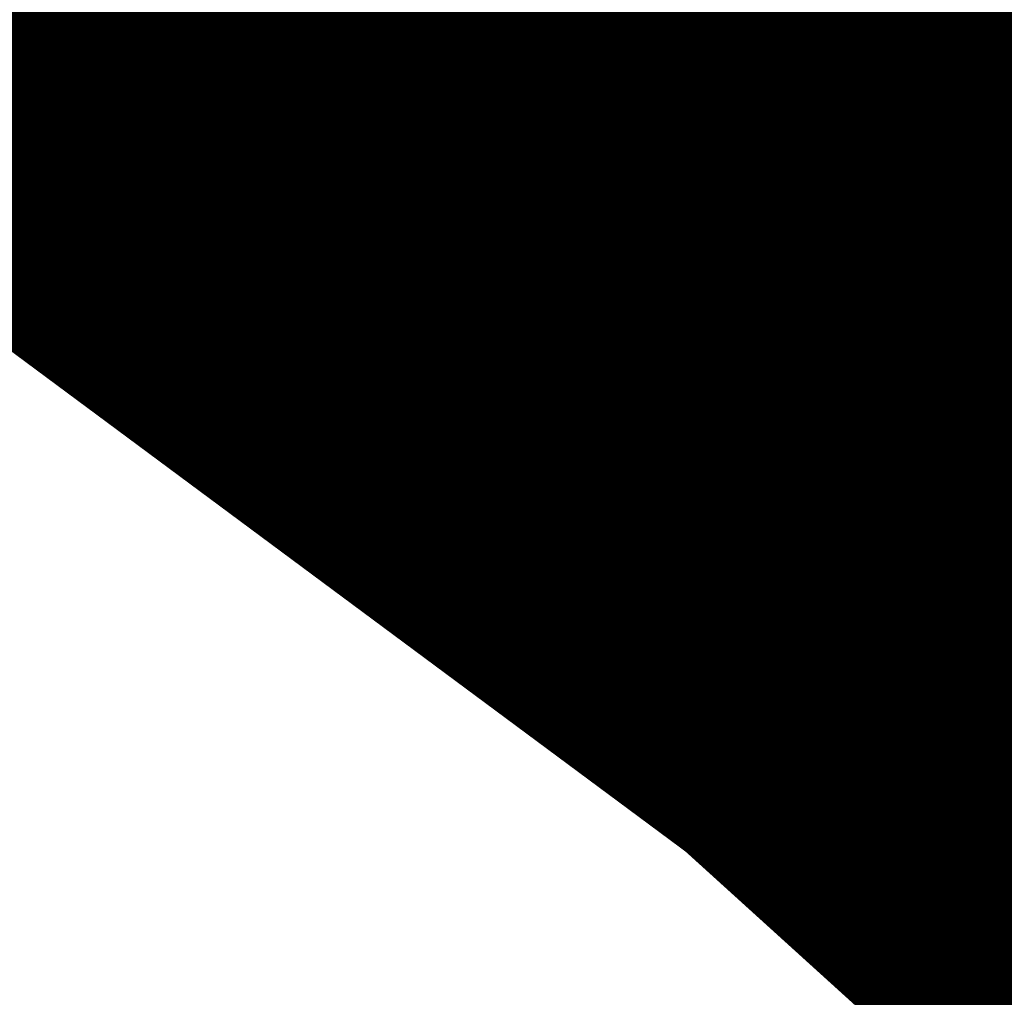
# Model space of a CAD drawing. Header units: inches. Extents: x -0.5 to 15.2, y -1.3 to 8.2.
# Tile 183 of 256: x 0.60628 to 0.60747, y 0.1267 to 0.12788. Entities that reach past the tile are written whole.
import ezdxf

# ---------------------------------------------------------------- set-up
doc = ezdxf.new("R2010")
doc.units = ezdxf.units.IN
doc.header["$MEASUREMENT"] = 0
for name, color, linetype in [('Bottom Layer', 5, 'Continuous'), ('Bottom Solder', 6, 'Continuous'), ('Layer 2 - PGND', 16, 'Continuous'), ('Layer 3', 76, 'Continuous'), ('Layer 4', 90, 'Continuous'), ('Layer 5 - PGND', 156, 'Continuous'), ('M5 Assembly Top', 56, 'Continuous'), ('Multi-Layer', 9, 'Continuous'), ('Top Layer', 1, 'Continuous'), ('Top Overlay', 2, 'Continuous'), ('Top Solder', 216, 'Continuous')]:
    doc.layers.add(name, color=color, linetype=linetype)

# ---------------------------------------------------------------- blocks, each defined once
blk = doc.blocks.new('K_______5002_29')
at = {"layer": 'Bottom Layer'}
h = blk.add_hatch(color=5, dxfattribs=at)
edge = h.paths.add_edge_path()
edge.add_arc((0, 0), 0.04, 0, 360)
at = {"layer": 'Bottom Solder'}
h = blk.add_hatch(color=6, dxfattribs=at)
edge = h.paths.add_edge_path()
edge.add_arc((0, 0), 0.0419685, 0, 360)
at = {"layer": 'Layer 2 - PGND'}
h = blk.add_hatch(color=16, dxfattribs=at)
edge = h.paths.add_edge_path()
edge.add_arc((0, 0), 0.04, 0, 360)
at = {"layer": 'Layer 3'}
h = blk.add_hatch(color=76, dxfattribs=at)
edge = h.paths.add_edge_path()
edge.add_arc((0, 0), 0.04, 0, 360)
at = {"layer": 'Layer 4'}
h = blk.add_hatch(color=90, dxfattribs=at)
edge = h.paths.add_edge_path()
edge.add_arc((0, 0), 0.04, 0, 360)
at = {"layer": 'Layer 5 - PGND'}
h = blk.add_hatch(color=156, dxfattribs=at)
edge = h.paths.add_edge_path()
edge.add_arc((0, 0), 0.04, 0, 360)
at = {"layer": 'Multi-Layer'}
h = blk.add_hatch(color=9, dxfattribs=at)
edge = h.paths.add_edge_path()
edge.add_arc((0, 0), 0.04, 0, 360)
at = {"layer": 'Top Layer'}
h = blk.add_hatch(color=1, dxfattribs=at)
edge = h.paths.add_edge_path()
edge.add_arc((0, 0), 0.04, 0, 360)
at = {"layer": 'Top Solder'}
h = blk.add_hatch(color=216, dxfattribs=at)
edge = h.paths.add_edge_path()
edge.add_arc((0, 0), 0.0419685, 0, 360)
at = {"layer": 'M5 Assembly Top'}
blk.add_lwpolyline([(0.0525, 0, 0.003937, 0.003937, 1), (-0.0525, 0, 0.003937, 0.003937, 1)], format="xyseb", close=True, dxfattribs=at)
at = {"layer": 'Top Overlay'}
blk.add_lwpolyline([(0.0525, 0, 0.007, 0.007, 1), (-0.0525, 0, 0.007, 0.007, 1)], format="xyseb", close=True, dxfattribs=at)

msp = doc.modelspace()

# ---------------------------------------------------------------- block references
at = {"rotation": 90}
msp.add_blockref('K_______5002_29', (0.576, 0.089), dxfattribs=at)

doc.saveas('drawing.dxf')
